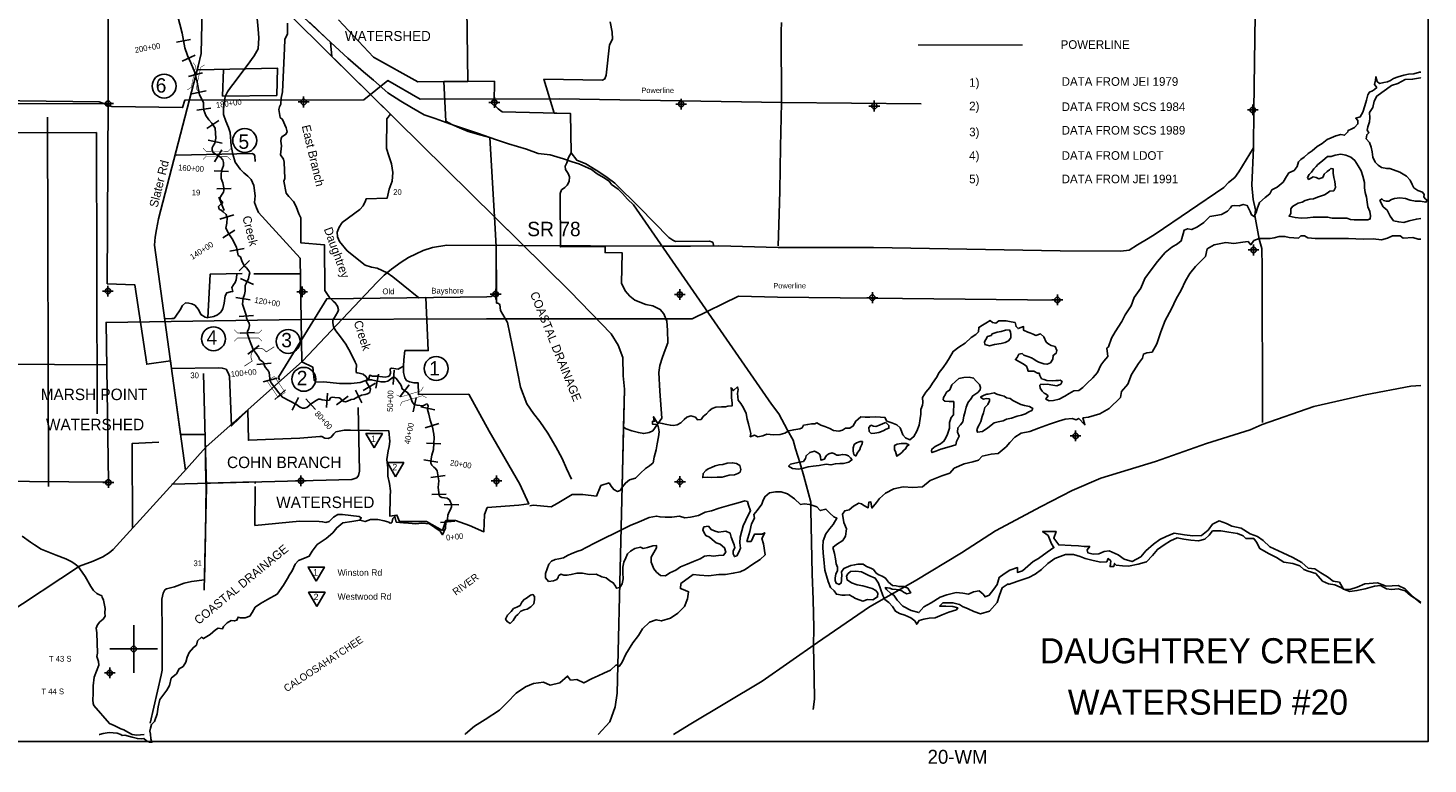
# Model space of a CAD drawing. Extents: x 192160 to 256160, y 851880 to 894503.
# Tile 2 of 3: x 217181 to 256160, y 851880 to 872369. Entities that reach past the tile are written whole.
import ezdxf
from ezdxf.enums import TextEntityAlignment as Align

# ---------------------------------------------------------------- set-up
doc = ezdxf.new("R2010")
doc.units = 0
doc.header["$LTSCALE"] = 1067
doc.header["$PDMODE"] = 34
doc.header["$PDSIZE"] = 150
doc.linetypes.add('DIVIDE', pattern=[0])
doc.linetypes.add('STREAM', pattern=[0])
doc.layers.get('0').update_dxf_attribs({"linetype": 'CONTINUOUS'})
for name, color, linetype in [('BORDER', 1, 'CONTINUOUS'), ('MAJROADS', 9, 'CONTINUOUS'), ('MINROADS', 8, 'CONTINUOUS'), ('POWERLINES', 11, 'DIVIDE'), ('RR', 13, 'CONTINUOUS'), ('SEC', 2, 'CONTINUOUS'), ('STATIONS', 7, 'CONTINUOUS'), ('STRUCTTEXT', 7, 'CONTINUOUS'), ('STRUCTURES', 10, 'CONTINUOUS'), ('TEXT', 7, 'CONTINUOUS'), ('TRUNKS', 5, 'STREAM'), ('WATER', 4, 'CONTINUOUS'), ('WSHEDS', 3, 'CONTINUOUS')]:
    doc.layers.add(name, color=color, linetype=linetype)

# ---------------------------------------------------------------- blocks, each defined once
blk = doc.blocks.new('TICK')
at = {"color": 0}
for points in [[(500, 0), (500, 1000)], [(0, 500), (1000, 500)]]:
    blk.add_lwpolyline(points, dxfattribs=at)
blk.add_point((500, 500), dxfattribs=at)
blk = doc.blocks.new('BRIDGE')
at = {"layer": 'STRUCTURES', "color": 0, "const_width": 20}
for points in [[(-234, -534), (-101, -402), (-101, 496), (-234, 629)], [(244, -534), (112, -402), (112, 496), (244, 629)]]:
    blk.add_lwpolyline(points, dxfattribs=at)
blk = doc.blocks.new('BOX')
at = {"layer": 'STRUCTURES', "color": 0, "const_width": 20}
blk.add_lwpolyline([(-377, -171), (433, -171), (433, 189), (-377, 189)], close=True, dxfattribs=at)
blk = doc.blocks.new('WEIR')
at = {"layer": 'STRUCTURES', "color": 0, "const_width": 30}
blk.add_lwpolyline([(13, 761), (13, 358, -1), (13, -332), (13, -734)], format="xyb", dxfattribs=at)

msp = doc.modelspace()

# ---------------------------------------------------------------- linework, layer by layer
at = {"layer": 'BORDER', "color": 0}
msp.add_lwpolyline([(192160, 852503), (192160, 894503), (256160, 894503), (256160, 852503)], close=True, dxfattribs=at)
at = {"layer": 'MAJROADS', "color": 0}
for points in [[(251483, 885978), (251426, 880574), (251374, 878070), (251389, 876729), (251387, 875388), (251314, 870093), (251306, 869037), (251257, 867990), (251296, 867596), (251361, 867311), (251343, 867152), (251463, 866489), (251529, 866229), (251536, 866086), (251543, 865860), (251551, 861386)], [(222366, 882048), (222290, 881973), (222308, 880937), (222299, 877614), (222251, 876389), (222148, 875028), (222065, 874548), (222001, 871660), (221915, 871302), (220812, 867058), (220755, 866761), (220724, 866548), (220703, 866320), (221565, 860056)], [(225019, 872532), (225491, 872077), (226083, 871525), (226521, 871152), (226801, 870917), (227198, 870565), (227566, 870329), (227858, 870152), (228211, 869949), (228517, 869846), (229028, 869663), (229694, 869437), (230225, 869255), (230560, 869140), (231061, 868991), (231381, 868878), (231722, 868842), (232094, 868724), (232334, 868644), (232516, 868584), (232680, 868509), (232873, 868427), (233031, 868309), (233205, 868205), (233358, 868109), (233423, 868013), (233617, 867884), (233733, 867758), (233875, 867601), (234039, 867444), (237881, 861895), (238086, 861630), (238330, 861177), (238481, 860897), (238547, 860652), (238677, 860246), (238783, 859893), (238975, 859166), (238973, 858957), (239010, 857164), (239038, 856460), (239058, 855672), (239054, 855169), (239072, 854272), (239076, 853686), (239041, 853394)], [(238158, 872524), (238148, 872281), (238159, 870287), (238133, 869063), (238115, 867832), (238094, 867187), (238071, 866307)], [(214389, 854599), (218617, 857388), (218993, 857530), (219264, 857646), (219439, 857755), (219548, 857850), (221598, 860093), (222134, 860696), (224821, 863092), (226904, 865297), (227098, 865485), (227306, 865654), (227575, 865853), (227778, 865979), (227986, 866085), (228179, 866174), (228440, 866256), (228844, 866324), (234837, 866292), (235626, 866297), (236411, 866303), (238070, 866257), (240718, 866254), (245921, 866165), (247605, 866152), (247840, 866184), (248076, 866333), (248371, 866507), (248564, 866631), (250476, 867932), (250603, 868065), (250780, 868207), (250890, 868365), (251306, 869037)], [(237622, 854183), (239166, 855265), (240609, 856258), (241881, 856976), (243170, 857761), (244114, 858373), (245386, 859049), (246253, 859494), (247053, 859839), (248574, 860303), (249995, 860802), (251206, 861185), (251542, 861333), (252980, 861831), (254408, 862154), (255684, 862394), (255960, 862414)], [(237622, 854183), (235585, 852966), (235154, 852703)]]:
    msp.add_lwpolyline(points, dxfattribs=at)
at = {"layer": 'MINROADS', "color": 0}
for points in [[(236266, 866302), (236258, 866386), (236221, 866415), (236155, 866433), (235208, 866426), (235131, 866462), (235025, 866540), (234202, 867374), (233517, 868051), (233272, 868232), (233001, 868408), (232709, 868585), (232460, 868693), (232300, 868893), (232284, 869991), (230380, 870037), (230269, 870120), (230200, 870189), (230159, 870299), (230165, 870886), (228039, 870872), (226801, 871557), (225827, 872594)], [(221918, 871200), (224131, 871249), (224109, 870490), (222599, 870475), (222620, 871213)], [(217727, 869891), (217754, 859603)], [(212860, 869441), (219088, 869456), (219111, 861627)], [(221310, 868829), (223418, 868879), (223479, 868849), (223494, 868802), (223510, 868649)], [(230217, 866282), (230217, 865017), (230166, 864954), (230078, 864890), (229952, 864881), (225498, 864831), (224151, 862646), (224179, 862563)], [(223146, 865531), (222255, 865516), (222186, 864303), (222114, 864323), (221996, 864393), (221928, 864531), (221825, 864652), (221742, 864691), (221660, 864707), (221564, 864714), (221480, 864643), (221417, 864524), (221296, 864346), (221250, 864284), (221185, 864280), (220985, 864274)], [(222205, 864314), (222353, 864335), (222458, 864387), (222548, 864460), (222604, 864555), (222642, 864709), (222667, 864912), (222716, 864998), (222822, 865022), (222881, 865032), (222860, 865148), (222901, 865222), (222949, 865280), (222974, 865356), (222987, 865426), (222996, 865506)], [(224757, 865523), (223472, 865522)], [(216452, 863006), (219381, 862990)], [(222067, 862753), (222125, 860581), (222150, 859598), (222086, 856722)], [(221185, 859673), (226200, 859800), (226334, 859844), (226386, 859909), (226415, 860035), (226374, 861803)], [(220092, 858462), (220082, 860806), (220824, 860841)]]:
    msp.add_lwpolyline(points, dxfattribs=at)
for points in [[(226819, 860684), (227048, 861079), (226591, 861079)], [(227416, 859876), (227644, 860271), (227188, 860271)], [(225207, 856967), (225435, 857363), (224979, 857363)], [(225223, 856264), (225451, 856659), (224995, 856659)]]:
    msp.add_lwpolyline(points, close=True, dxfattribs=at)
at = {"layer": 'POWERLINES', "color": 0, "const_width": 33.3}
msp.add_lwpolyline([(244874, 871898), (241960, 871897)], dxfattribs=at)
at = {"layer": 'POWERLINES', "color": 0}
for points in [[(242049, 870262), (238173, 870297), (231969, 870397), (228102, 870392), (227198, 870904), (226531, 870369), (221549, 870360), (221484, 870151), (219511, 870185), (219164, 870316), (215472, 870357)], [(245886, 864796), (238049, 864876), (236966, 864904), (235670, 864269), (229949, 864268), (224781, 864258), (219356, 864172), (219424, 859724), (216113, 859751), (213410, 859784)]]:
    msp.add_lwpolyline(points, dxfattribs=at)
at = {"layer": 'RR', "color": 0}
msp.add_lwpolyline([(211516, 885515), (232280, 865032), (233421, 863858), (233610, 863541), (233739, 863199), (233753, 862685), (233791, 862310), (233583, 853852), (233529, 853473), (233376, 853058), (233058, 852703)], dxfattribs=at)
at = {"layer": 'SEC', "color": 0}
for p in [(219410, 870264), (224855, 870309), (230165, 870297), (235367, 870251), (240744, 870197), (251281, 870088), (251302, 866189), (219406, 865045), (224817, 865024), (230203, 864961), (235329, 864949), (240690, 864861), (245841, 864799), (246348, 861013), (224780, 859764), (230225, 859759), (235334, 859739), (219419, 859718), (219457, 854415), (219457, 854415)]:
    msp.add_point(p, dxfattribs=at)
at = {"layer": 'STATIONS', "color": 0}
for p, q in [((221313, 871972), (221706, 872044)), ((221471, 871446), (221833, 871617)), ((221647, 871023), (222036, 871116)), ((221746, 870540), (222139, 870619)), ((221880, 870082), (222276, 870135)), ((222158, 869572), (222490, 869795)), ((222196, 869249), (222587, 869165)), ((222374, 868639), (222580, 868981)), ((222367, 868396), (222766, 868370)), ((222437, 867891), (222836, 867903)), ((222491, 867659), (222639, 867287)), ((222525, 867051), (222908, 867168)), ((222607, 866525), (222943, 866742)), ((222803, 866156), (223197, 866227)), ((223064, 865607), (223344, 865892)), ((223101, 865398), (223463, 865228)), ((222972, 864862), (223367, 864801)), ((223062, 864336), (223461, 864362)), ((223091, 863872), (223491, 863888)), ((223299, 863287), (223614, 863533)), ((223554, 863005), (223952, 863042)), ((223726, 862521), (224114, 862621)), ((226865, 862340), (226941, 862733)), ((227350, 862444), (227378, 862843)), ((224051, 862031), (224354, 862292)), ((226477, 861931), (226301, 862291)), ((226856, 862482), (226512, 862279)), ((227547, 862114), (227791, 862431)), ((224533, 861726), (224716, 862082)), ((225185, 861746), (224918, 862044)), ((225488, 861803), (225522, 862201)), ((225770, 861877), (226091, 862115)), ((227904, 861684), (227984, 862076)), ((228115, 861822), (228505, 861735)), ((228237, 861236), (228619, 861355)), ((228277, 860813), (228677, 860793)), ((228198, 860343), (228593, 860281)), ((228400, 859853), (228795, 859914)), ((228423, 859385), (228823, 859391)), ((228772, 859104), (229172, 859094)), ((228668, 858600), (229066, 858643))]:
    msp.add_line(p, q, dxfattribs=at)
at = {"layer": 'STRUCTTEXT', "color": 0}
for centre in [(220970, 870752), (223215, 869236), (222345, 863718), (224425, 863644), (228547, 862889), (224858, 862589)]:
    msp.add_circle(centre, 333, dxfattribs=at)
at = {"layer": 'TRUNKS', "color": 0}
for points in [[(228867, 858621), (228859, 858699), (228870, 858806), (228910, 858899), (228949, 858968), (228970, 859039), (228972, 859115), (228945, 859173), (228912, 859237), (228854, 859276), (228776, 859291), (228702, 859302), (228650, 859329), (228623, 859382), (228623, 859437), (228598, 859575), (228616, 859764), (228573, 860045), (228531, 860107), (228482, 860143), (228427, 860197), (228393, 860257), (228394, 860307), (228405, 860375), (228427, 860479), (228469, 860639), (228478, 860814), (228492, 860957), (228480, 861063), (228439, 861260), (228379, 861454), (228337, 861619), (228304, 861751), (228324, 861839), (228314, 861872), (228295, 861901), (228264, 861902), (228235, 861877), (228175, 861850), (228016, 861865), (227930, 861883), (227873, 861961), (227863, 862015), (227820, 862119), (227751, 862224), (227673, 862269), (227603, 862323), (227581, 862387), (227558, 862436), (227442, 862605), (227395, 862641), (227347, 862645), (227307, 862617), (227203, 862541), (227117, 862515), (227010, 862516), (226866, 862544), (226749, 862575), (226664, 862573), (226625, 862563), (226598, 862529), (226618, 862491), (226633, 862467), (226689, 862372), (226717, 862325), (226711, 862275), (226694, 862223), (226636, 862181), (226564, 862165), (226465, 862148), (226364, 862099), (226253, 862032), (226176, 862023), (226079, 861982), (226017, 861966), (225974, 861967), (225935, 861990), (225912, 862021), (225882, 862052), (225841, 862069), (225726, 862083), (225669, 862091), (225619, 862085), (225594, 862062), (225587, 862038), (225573, 862012), (225518, 862001), (225368, 862014), (225312, 862035), (225266, 862036), (225184, 861988), (225068, 861910), (224945, 861800), (224884, 861788), (224823, 861783), (224780, 861802), (224739, 861827), (224655, 861888), (224263, 862091), (224162, 862209), (223955, 862492), (223926, 862547), (223910, 862609), (223895, 862777), (223881, 862819), (223851, 862852), (223783, 862926), (223756, 862988), (223751, 863043), (223724, 863074), (223694, 863092), (223625, 863142), (223605, 863195), (223557, 863282), (223447, 863422), (223339, 863709), (223292, 863850), (223291, 863882), (223292, 863922), (223329, 864006), (223344, 864084), (223342, 864154), (223289, 864225), (223265, 864298), (223260, 864370), (223181, 864599), (223157, 864681), (223159, 864766), (223173, 864850), (223206, 864950), (223223, 865043), (223223, 865126), (223232, 865198), (223265, 865276), (223320, 865394), (223340, 865486), (223353, 865551), (223330, 865604), (223265, 865691), (223203, 865751), (223132, 865888), (223096, 865994), (223036, 866039), (223012, 866125), (222985, 866272), (222862, 866498), (222772, 866638), (222691, 866797), (222717, 866934), (222725, 867082), (222695, 867181), (222616, 867255), (222558, 867296), (222513, 867317), (222494, 867355), (222487, 867399), (222516, 867428), (222554, 867469), (222585, 867481), (222601, 867507), (222599, 867527), (222569, 867558), (222533, 867589), (222528, 867633), (222537, 867670), (222569, 867713), (222621, 867794), (222638, 867844), (222636, 867921), (222609, 868057), (222557, 868176), (222560, 868285), (222568, 868396), (222624, 868537), (222626, 868628), (222606, 868696), (222538, 868770), (222497, 868798), (222418, 868846), (222362, 868882), (222326, 868916), (222312, 868971), (222307, 869032), (222335, 869088), (222383, 869165), (222412, 869304), (222401, 869442), (222394, 869580), (222301, 869717), (222216, 869816), (222130, 869932), (222081, 870081), (222067, 870191), (222067, 870285), (222043, 870351), (221957, 870506), (221926, 870659), (221892, 870857), (221827, 871127), (221713, 871403), (221619, 871600), (221544, 871818), (221470, 872224), (220797, 874844)], [(226631, 862564), (226619, 862627), (226588, 862668), (226517, 862728), (226401, 862759), (226349, 862767), (226322, 862782), (226317, 862837), (226321, 862887), (226331, 862933), (226324, 862992), (226286, 863066), (226158, 863339), (226030, 863571), (225881, 863770), (225752, 863941), (225690, 864045), (225668, 864167), (225672, 864236), (225747, 864360), (225806, 864463), (225830, 864520), (225798, 864625), (225735, 864718), (225682, 864767), (225574, 864862), (225445, 865065), (225434, 866336), (224774, 866390), (224782, 867080), (224722, 867191), (224651, 867395), (224575, 867540), (224444, 867680), (224373, 867771), (224308, 868102), (224329, 868183), (224316, 868637), (224291, 868720), (224208, 868841), (224240, 869084), (224221, 869215), (224233, 869302), (224261, 869346), (224295, 869371), (224360, 869413), (224401, 869479), (224373, 869588), (224267, 869824), (224205, 869876), (224184, 869985), (224165, 870096), (224182, 870172), (224220, 870249), (224233, 870413), (224266, 870591), (224324, 871797), (224333, 872046), (224408, 872210), (224408, 872507)]]:
    msp.add_lwpolyline(points, dxfattribs=at)
at = {"layer": 'WATER', "color": 0}
for points in [[(233364, 859703), (233414, 859611), (233488, 859518), (233597, 859467), (233664, 859492), (233732, 859600), (233816, 859700), (233926, 859791), (234093, 859841), (234237, 859974), (234372, 860107), (234481, 860181), (234590, 860264), (234616, 860423), (234668, 860624), (234694, 860791), (234737, 860992), (234755, 861126), (234739, 861235), (234714, 861310), (234664, 861327), (234572, 861336), (234573, 861420), (234631, 861420), (234607, 861470), (234599, 861546), (234698, 861386), (234840, 861360), (234966, 861334), (235066, 861308), (235150, 861307), (235251, 861324), (235360, 861373), (235452, 861473), (235528, 861539), (235637, 861572), (235763, 861538), (235821, 861462), (235921, 861470), (235981, 861553), (236073, 861628), (236149, 861711), (236233, 861778), (236334, 861810), (236493, 861826), (236602, 861825), (236669, 861842), (236786, 861849), (236787, 861933), (236771, 862076), (236764, 862176), (236764, 862260), (236756, 862352), (236823, 862276), (236932, 862376), (236957, 862309), (236931, 862192), (236955, 862007), (237030, 861915), (237104, 861797), (237179, 861637), (237203, 861478), (237244, 861352), (237276, 861193), (237309, 861084), (237292, 860992), (237409, 861033), (237501, 860990), (237644, 861015), (237753, 861064), (237937, 861046), (238121, 861053), (238255, 861086), (238365, 861152), (238499, 861185), (238675, 861209), (238734, 861234), (238776, 861309), (238893, 861333), (238994, 861349), (239086, 861348), (239145, 861373), (239253, 861314), (239362, 861271), (239504, 861220), (239612, 861161), (239755, 861143), (239855, 861176), (239939, 861226), (240065, 861233), (240158, 861291), (240226, 861425), (240293, 861483), (240369, 861541), (240494, 861532), (240620, 861539), (240771, 861547), (240913, 861537), (241038, 861528), (241096, 861427), (241230, 861376), (241372, 861317), (241464, 861241), (241497, 861148), (241538, 861039), (241613, 860963), (241729, 860904), (241847, 860995), (241932, 861145), (241992, 861313), (242018, 861497), (242036, 861622), (242036, 861748), (242087, 861865), (242096, 861940), (242089, 862082), (242182, 862232), (242292, 862357), (242368, 862482), (242478, 862641), (242554, 862774), (242664, 862916), (242765, 863066), (242833, 863183), (242935, 863366), (243095, 863483), (243271, 863599), (243440, 863757), (243574, 863839), (243642, 863914), (243651, 864032), (243760, 864098), (243853, 864156), (243971, 864222), (244037, 864171), (244129, 864154), (244213, 864220), (244414, 864219), (244556, 864185), (244665, 864167), (244690, 864058), (244748, 863999), (244823, 864032), (244899, 864057), (244898, 863956), (245015, 863905), (245074, 863880), (245166, 863846), (245241, 863812), (245375, 863853), (245467, 863768), (245533, 863626), (245599, 863566), (245666, 863533), (245775, 863498), (245824, 863389), (245807, 863314), (245723, 863256), (245714, 863147), (245646, 863047), (245554, 863006), (245462, 863023), (245328, 863066), (245253, 863100), (245186, 863150), (245119, 863184), (245019, 863227), (244910, 863261), (244861, 863303), (244768, 863287), (244726, 863195), (244675, 863137), (244767, 863086), (244884, 863018), (244984, 862951), (245008, 862884), (245025, 862817), (245184, 862816), (245292, 862756), (245334, 862764), (245351, 862697), (245400, 862605), (245475, 862579), (245551, 862553), (245693, 862544), (245802, 862560), (245869, 862560), (245919, 862568), (245978, 862526), (245935, 862450), (245826, 862409), (245659, 862436), (245567, 862453), (245449, 862445), (245382, 862454), (245357, 862429), (245365, 862345), (245415, 862261), (245473, 862202), (245531, 862177), (245581, 862126), (245548, 862085), (245522, 862034), (245614, 861992), (245731, 862000), (245891, 862040), (246050, 862123), (246168, 862198), (246302, 862272), (246436, 862280), (246554, 862363), (246664, 862471), (246832, 862629), (246959, 862779), (247052, 862979), (247137, 863096), (247247, 863221), (247215, 863455), (247265, 863497), (247351, 863731), (247452, 863914), (247638, 864198), (247732, 864381), (247892, 864632), (247978, 864866), (248164, 865124), (248274, 865399), (248452, 865641), (248629, 865866), (248840, 866116), (249025, 866265), (249185, 866357), (249286, 866440), (249346, 866640), (249372, 866741), (249464, 866782), (249581, 866756), (249741, 866830), (249918, 866955), (249977, 867013), (250086, 867121), (250254, 867153), (250413, 867177), (250573, 867269), (250657, 867360), (250699, 867418), (250767, 867426), (250900, 867417), (251018, 867458), (251127, 867424), (251209, 867256), (251242, 867164), (251317, 867121), (251377, 867230), (251402, 867338), (251471, 867514), (251622, 867647), (251757, 867755), (251816, 867863), (251959, 867938), (252127, 868079), (252221, 868237), (252288, 868337), (252431, 868404), (252516, 868512), (252550, 868646), (252617, 868704), (252710, 868770), (252819, 868878), (252937, 868953), (253072, 869069), (253215, 869152), (253350, 869268), (253467, 869309), (253593, 869367), (253736, 869400), (253836, 869382), (253929, 869474), (253937, 869516), (254021, 869557), (254114, 869598), (254207, 869698), (254207, 869790), (254149, 869858), (254275, 869899), (254343, 870024), (254403, 870199), (254445, 870358), (254488, 870509), (254531, 870584), (254615, 870617), (254674, 870658), (254733, 870716), (254674, 870800), (254700, 870918), (254709, 871010), (254742, 870875), (254809, 870825), (254926, 870849), (255035, 870873), (255119, 870906), (255203, 870964), (255329, 871006), (255488, 871055), (255614, 871079), (255765, 871095), (255924, 871136), (255960, 871139)], [(255960, 870989), (255949, 870985), (255731, 870944), (255521, 870937), (255319, 870821), (255143, 870764), (255009, 870664), (254874, 870573), (254739, 870473), (254663, 870332), (254620, 870156), (254535, 870014), (254543, 869872), (254534, 869755), (254482, 869613), (254465, 869521), (254515, 869453), (254456, 869395), (254438, 869286), (254530, 869185), (254579, 869051), (254603, 868917), (254628, 868774), (254685, 868631), (254768, 868547), (254869, 868488), (255011, 868453), (255094, 868461), (255379, 868359), (255562, 868240), (255662, 868131), (255720, 868013), (255761, 867921), (255878, 867845), (256011, 867802), (256053, 867735), (256044, 867668), (256085, 867617), (256135, 867575), (256102, 867517), (255951, 867551), (255809, 867544), (255666, 867578), (255533, 867621), (255374, 867639), (255223, 867623), (255147, 867590), (255072, 867549), (254996, 867549), (254921, 867566), (254879, 867609), (254821, 867567), (254912, 867391), (255020, 867298), (255111, 867130), (255202, 867003), (255344, 866969), (255486, 866951), (255638, 867001), (255839, 867049), (255960, 867070)], [(255960, 856356), (255744, 856532), (255528, 856759), (255327, 856852), (254992, 856829), (254750, 856922), (254398, 856891), (254188, 856800), (253987, 856742), (253803, 856744), (253695, 856945), (253519, 856971), (253361, 857089), (253177, 857199), (253011, 857317), (252826, 857327), (252643, 857487), (252401, 857631), (252117, 857758), (251758, 857927), (251575, 858104), (251416, 858214), (251207, 858290), (250957, 858442), (250698, 858502), (250547, 858579), (250347, 858647), (250162, 858556), (250036, 858389), (249850, 858239), (249616, 858232), (249382, 858259), (249089, 858302), (248871, 858211), (248694, 858128), (248518, 858004), (248307, 857812), (248164, 857646), (247921, 857513), (247703, 857581), (247536, 857699), (247286, 857818), (247143, 857794), (246992, 857728), (246842, 857720), (246691, 857754), (246666, 857838), (246742, 857930), (246583, 857939), (246433, 857957), (246223, 857958), (245880, 857977), (245739, 858170), (245807, 858354), (245430, 858356), (245588, 858238), (245679, 858011), (245746, 857902), (245561, 857777), (245317, 857603), (245166, 857520), (245023, 857387), (244871, 857254), (244729, 857213), (244729, 857347), (244520, 857272), (244360, 857173), (244217, 857073), (244166, 856881), (244073, 856747), (243946, 856580), (243829, 856531), (243779, 856607), (243662, 856699), (243503, 856675), (243369, 856609), (243210, 856635), (243026, 856653), (242766, 856587), (242581, 856521), (242329, 856363), (242119, 856256), (241984, 856097), (241767, 856149), (241541, 856276), (241383, 856436), (241292, 856578), (241200, 856629), (241084, 856739), (241050, 856789), (241172, 856778), (241239, 856744), (241348, 856735), (241423, 856726), (241515, 856700), (241557, 856666), (241648, 856615), (241758, 856640), (241724, 856699), (241675, 856774), (241566, 856817), (241432, 856818), (241348, 856835), (241248, 856853), (241140, 856937), (241057, 857055), (240965, 857106), (240873, 857148), (240798, 857191), (240723, 857292), (240648, 857334), (240531, 857377), (240431, 857444), (240364, 857445), (240289, 857445), (240197, 857421), (240088, 857405), (239894, 857323), (239827, 857231), (239843, 857139), (239834, 857038), (239834, 856988), (239825, 856921), (239766, 856879), (239682, 856914), (239658, 856989), (239658, 857064), (239676, 857165), (239718, 857265), (239719, 857357), (239686, 857450), (239665, 857592), (239640, 857735), (239591, 857911), (239692, 857994), (239869, 858102), (239945, 858219), (239971, 858428), (239896, 858604), (239856, 858839), (239923, 858931), (240041, 858955), (240167, 859055), (240310, 859138), (240385, 859121), (240452, 859078), (240577, 859011), (240595, 859170), (240645, 859178), (240677, 859002), (240804, 859160), (240888, 859269), (241057, 859418), (241292, 859543), (241552, 859591), (241819, 859573), (242087, 859597), (242298, 859772), (242625, 859904), (242843, 859978), (242970, 860111), (243247, 860235), (243490, 860292), (243649, 860342), (243750, 860450), (244002, 860507), (244194, 860523), (244413, 860706), (244514, 860831), (244657, 860981), (244834, 861089), (245077, 861138), (245320, 861229), (245622, 861336), (245874, 861426), (246059, 861476), (246251, 861500), (246368, 861457), (246435, 861499), (246610, 861322), (246553, 861515), (246704, 861539), (247022, 861629), (247283, 861779), (247603, 862087), (247629, 862254), (247806, 862454), (247908, 862721), (248102, 863030), (248212, 863180), (248237, 863289), (248330, 863322), (248480, 863346), (248607, 863580), (248726, 863914), (248845, 864223), (249023, 864549), (249150, 864825), (249286, 865075), (249404, 865326), (249531, 865534), (249683, 865726), (249961, 866009), (250012, 866218), (250205, 866334), (250532, 866400), (250758, 866373), (251001, 866405), (251152, 866421), (251227, 866337), (251311, 866454), (251462, 866512), (251596, 866511), (251764, 866510), (251873, 866526), (252015, 866567), (252174, 866566), (252291, 866540), (252551, 866522), (252618, 866581), (252719, 866580), (252810, 866529), (253020, 866511), (253237, 866510), (253430, 866509), (253648, 866508), (253949, 866506), (254351, 866487), (254636, 866502), (254862, 866476), (255029, 866517), (255172, 866583), (255381, 866582), (255473, 866514), (255733, 866538), (255883, 866487), (255960, 866487)], [(231149, 859065), (231242, 859085), (231745, 859043), (231913, 859127), (232333, 859379), (232627, 859379), (233005, 859337), (233131, 859631), (233364, 859703)], [(229355, 852703), (229364, 852717), (229616, 852934), (229910, 853116), (230305, 853374), (230524, 853590), (230777, 853848), (231029, 854031), (231255, 854122), (231532, 854154), (231716, 854078), (231992, 854135), (232203, 854326), (232286, 854209), (232462, 854233), (232654, 854139), (232889, 854264), (233057, 854338), (233216, 854404), (233401, 854495), (233553, 854637), (233636, 854595), (233720, 854711), (233830, 854937), (234025, 855254), (234177, 855454), (234287, 855646), (234489, 855829), (234673, 855895), (234815, 855861), (235067, 855943), (235277, 856076), (235462, 856267), (235547, 856476), (235573, 856677), (235465, 856720), (235348, 856762), (235357, 856904), (235702, 857154), (235877, 857136), (236129, 857118), (236413, 857158), (236598, 857157), (236816, 857189), (237008, 857230), (237151, 857296), (237361, 857438), (237563, 857570), (237706, 857704), (237657, 858005), (237608, 858156), (237693, 858315), (237617, 858274), (237408, 858275), (237315, 858074), (237197, 858075), (237274, 858351), (237326, 858568), (237410, 858727), (237386, 858827), (237478, 858936), (237613, 859111), (237639, 859195), (237698, 859320), (237824, 859428), (237992, 859452), (238151, 859460), (238327, 859400), (238518, 859257), (238685, 859105), (238794, 859121), (238953, 859103), (239145, 859035), (239237, 858934), (239396, 858975), (239504, 858858), (239621, 858756), (239705, 858723), (239603, 858547), (239502, 858431), (239392, 858289), (239324, 858088), (239307, 857921), (239322, 857745), (239338, 857577), (239362, 857276), (239411, 857116), (239456, 856964), (239522, 856797), (239622, 856696), (239689, 856604), (239847, 856577), (239931, 856577), (240040, 856593), (240149, 856533), (240224, 856491), (240349, 856440), (240424, 856414), (240559, 856455), (240701, 856454), (240835, 856529), (240845, 856638), (240786, 856713), (240686, 856764), (240553, 856799), (240427, 856841), (240268, 856868), (240110, 856927), (239984, 857004), (239968, 857104), (240011, 857171), (240078, 857237), (240229, 857245), (240388, 857227), (240588, 857125), (240772, 857057), (240863, 856914), (240912, 856754), (240978, 856570), (241036, 856460), (241144, 856376), (241252, 856266), (241335, 856132), (241444, 856072), (241598, 856022), (241757, 855948), (241874, 855863), (241924, 855771), (241991, 855871), (242126, 855912), (242276, 855937), (242436, 855944), (242629, 856035), (242822, 856109), (243031, 856167), (243065, 856225), (242931, 856260), (242739, 856277), (242563, 856278), (242656, 856362), (242748, 856369), (242932, 856368), (243116, 856317), (243199, 856266), (243358, 856199), (243517, 856122), (243701, 856063), (243952, 856137), (244163, 856378), (244231, 856579), (244308, 856788), (244474, 856891), (244476, 856879), (244744, 856970), (245046, 857068), (245222, 857160), (245399, 857293), (245576, 857459), (245769, 857600), (246063, 857716), (246289, 857715), (246473, 857655), (246615, 857604), (246841, 857544), (247050, 857501), (247217, 857509), (247251, 857600), (247326, 857533), (247309, 857374), (247409, 857374), (247435, 857465), (247476, 857415), (247652, 857397), (247819, 857388), (248088, 857445), (248322, 857511), (248491, 857686), (248626, 857852), (248811, 857977), (248987, 858093), (249172, 858176), (249364, 858141), (249557, 858115), (249774, 858089), (249942, 858138), (250068, 858246), (250161, 858371), (250395, 858370), (250613, 858335), (250856, 858292), (251014, 858233), (251089, 858157), (251307, 858156), (251382, 858055), (251481, 857878), (251715, 857743), (251940, 857625), (252149, 857498), (252400, 857463), (252592, 857395), (252701, 857294), (252826, 857251), (253035, 857183), (253226, 856973), (253385, 856897), (253569, 856870), (253711, 856803), (253836, 856735), (253987, 856684), (254179, 856708), (254414, 856757), (254666, 856831), (254833, 856847), (255000, 856754), (255143, 856736), (255327, 856752), (255528, 856700), (255669, 856566), (255903, 856422), (255960, 856374)], [(224466, 857143), (224538, 857257), (224623, 857441), (224716, 857549), (224875, 857607), (225010, 857665), (225094, 857806), (225230, 857990), (225482, 858156), (225667, 858314), (225777, 858455), (225945, 858596), (226197, 858628), (226423, 858669), (226565, 858626), (226716, 858683), (226917, 858682), (227101, 858647), (227227, 858613), (227268, 858588), (227310, 858596), (227336, 858713), (227395, 858771), (227436, 858612), (227637, 858594), (227771, 858584), (227980, 858566), (228148, 858582), (228357, 858564)], [(228818, 858611), (228808, 858444), (228723, 858260), (228657, 858361), (228357, 858564)], [(219164, 852703), (219169, 852705), (219274, 852728), (219442, 852761), (219660, 852742), (219768, 852700), (219801, 852675), (219877, 852682), (220086, 852631), (220228, 852588), (220353, 852579), (220404, 852587), (220479, 852528), (220562, 852485), (220629, 852485), (220605, 852577), (220589, 852711), (220573, 852795), (220590, 852879), (220616, 852979), (220700, 853062), (220777, 853279), (220803, 853472), (220855, 853672), (221049, 853939), (221117, 854064), (221169, 854265), (221312, 854390), (221388, 854532), (221497, 854598), (221574, 854715), (221616, 854857), (221667, 854982), (221786, 855123), (221870, 855190), (221896, 855307), (222014, 855407), (222064, 855373), (222249, 855489), (222400, 855613), (222476, 855663), (222601, 855646), (222627, 855712), (222728, 855812), (222837, 855879), (222929, 855861), (222997, 855886), (223031, 855969), (223097, 855944), (223223, 855951), (223357, 855992), (223425, 856101), (223510, 856243), (223653, 856351), (223846, 856458), (224115, 856607), (224293, 856857), (224403, 857041), (224466, 857143)]]:
    msp.add_lwpolyline(points, dxfattribs=at)
for points in [[(253366, 868796), (253290, 868722), (253172, 868630), (253096, 868572), (253046, 868514), (252978, 868447), (252919, 868356), (252851, 868289), (252801, 868206), (252834, 868155), (252918, 868196), (252960, 868230), (253043, 868204), (253119, 868170), (253228, 868211), (253270, 868303), (253355, 868378), (253413, 868419), (253456, 868461), (253523, 868444), (253522, 868326), (253538, 868209), (253562, 868100), (253578, 868008), (253586, 867932), (253535, 867840), (253426, 867824), (253350, 867775), (253275, 867725), (253199, 867692), (253082, 867659), (252972, 867610), (252872, 867602), (252738, 867570), (252653, 867520), (252544, 867496), (252477, 867454), (252385, 867404), (252342, 867338), (252342, 867246), (252341, 867204), (252291, 867129), (252466, 867094), (252634, 867076), (252801, 867083), (252961, 867107), (253162, 867106), (253363, 867105), (253496, 867079), (253656, 867077), (253823, 867076), (253898, 867076), (253999, 867033), (254107, 867032), (254241, 867032), (254384, 867031), (254484, 867030), (254552, 867055), (254560, 867138), (254536, 867264), (254487, 867390), (254463, 867524), (254447, 867658), (254414, 867793), (254390, 867918), (254391, 868069), (254350, 868245), (254301, 868396), (254218, 868531), (254119, 868682), (254011, 868775), (253869, 868826), (253735, 868853), (253575, 868829), (253466, 868796)], [(244027, 863852), (243993, 863810), (243892, 863778), (243850, 863694), (243816, 863636), (243824, 863560), (243949, 863518), (244092, 863559), (244276, 863582), (244385, 863615), (244478, 863656), (244545, 863740), (244546, 863832), (244538, 863899), (244505, 863966), (244396, 863958), (244278, 863917), (244169, 863901)], [(242439, 860722), (242388, 860681), (242346, 860647), (242338, 860597), (242346, 860547), (242455, 860588), (242597, 860646), (242824, 860711), (243017, 860768), (243034, 860861), (243111, 861002), (243061, 861120), (243071, 861237), (243147, 861320), (243206, 861404), (243232, 861563), (243275, 861696), (243301, 861813), (243360, 861955), (243419, 862030), (243487, 862130), (243571, 862180), (243622, 862222), (243689, 862297), (243698, 862364), (243674, 862447), (243582, 862540), (243507, 862624), (243382, 862650), (243239, 862643), (243097, 862611), (243004, 862527), (242903, 862436), (242843, 862294), (242751, 862228), (242717, 862161), (242674, 862086), (242657, 862019), (242707, 861977), (242824, 861968), (242958, 861967), (242957, 861833), (242948, 861741), (242947, 861598), (242888, 861523), (242837, 861390), (242836, 861230), (242785, 861063), (242734, 860963), (242683, 860863), (242590, 860797), (242498, 860747)], [(243915, 862178), (243881, 862178), (243805, 862145), (243713, 862104), (243713, 862079), (243780, 862036), (243863, 862052), (243947, 862044), (243947, 861985), (243904, 861885), (243820, 861802), (243785, 861659), (243743, 861551), (243708, 861417), (243666, 861325), (243632, 861275), (243598, 861183), (243614, 861116), (243757, 861132), (243908, 861240), (244077, 861381), (244194, 861405), (244328, 861430), (244429, 861479), (244563, 861503), (244723, 861561), (244840, 861594), (244949, 861626), (245050, 861684), (245134, 861725), (245160, 861776), (245068, 861835), (244926, 861861), (244826, 861887), (244734, 861938), (244600, 861997), (244525, 862056), (244425, 862074), (244358, 862124), (244249, 862150), (244157, 862176), (244082, 862210)], [(241061, 861385), (240994, 861360), (240893, 861311), (240784, 861278), (240726, 861287), (240651, 861312), (240591, 861246), (240599, 861137), (240657, 861078), (240758, 861094), (240867, 861110), (240993, 861151), (241077, 861201), (241153, 861225), (241145, 861301), (241111, 861343)], [(240226, 860453), (240268, 860536), (240344, 860636), (240362, 860703), (240404, 860795), (240413, 860853), (240346, 860862), (240245, 860821), (240186, 860771), (240160, 860679), (240151, 860587), (240176, 860495)], [(241719, 860769), (241627, 860803), (241493, 860804), (241384, 860780), (241308, 860747), (241308, 860629), (241332, 860579), (241349, 860512), (241373, 860445), (241466, 860511), (241508, 860553), (241567, 860619), (241626, 860661), (241652, 860728)], [(236369, 859868), (236511, 859867), (236704, 859916), (236855, 859931), (236948, 859964), (237007, 860006), (237024, 860081), (237000, 860190), (236908, 860241), (236799, 860267), (236648, 860251), (236531, 860218), (236422, 860211), (236313, 860178), (236212, 860137), (236119, 860096), (236052, 860054), (235976, 859963), (235967, 859854), (236101, 859861), (236202, 859852)], [(240125, 860344), (240083, 860403), (240025, 860454), (239950, 860488), (239866, 860497), (239757, 860473), (239698, 860481), (239632, 860515), (239573, 860541), (239481, 860516), (239422, 860475), (239388, 860433), (239354, 860367), (239254, 860342), (239246, 860426), (239229, 860493), (239171, 860544), (239079, 860586), (238953, 860554), (238844, 860462), (238827, 860387), (238768, 860304), (238658, 860279), (238533, 860255), (238415, 860222), (238356, 860172), (238465, 860105), (238632, 860087), (238775, 860111), (238900, 860152), (239043, 860168), (239211, 860192), (239404, 860224), (239537, 860206), (239663, 860239), (239781, 860246), (239889, 860246), (240032, 860278), (240091, 860328)], [(232485, 857809), (232326, 857743), (232200, 857685), (232091, 857619), (231965, 857595), (231856, 857570), (231755, 857529), (231679, 857446), (231636, 857312), (231593, 857187), (231593, 857061), (231676, 856960), (231810, 856976), (231902, 857017), (231944, 857076), (231953, 857117), (232012, 857167), (232096, 857133), (232188, 857133), (232305, 857157), (232464, 857189), (232615, 857188), (232808, 857153), (233000, 857161), (233159, 857092), (233276, 857066), (233384, 856982), (233476, 856923), (233534, 856830), (233567, 856771), (233659, 856796), (233727, 856896), (233753, 857030), (233746, 857197), (233747, 857356), (233773, 857499), (233824, 857616), (233875, 857732), (233960, 857807), (234077, 857882), (234237, 857914), (234312, 857880), (234429, 857904), (234580, 857954), (234681, 857961), (234680, 857894), (234604, 857769), (234536, 857636), (234535, 857502), (234609, 857309), (234684, 857216), (234792, 857131), (234926, 857114), (235053, 857197), (235221, 857279), (235347, 857371), (235532, 857445), (235708, 857519), (235893, 857593), (236019, 857667), (236145, 857683), (236262, 857666), (236404, 857682), (236547, 857689), (236606, 857781), (236573, 857898), (236457, 857999), (236340, 858034), (236232, 858127), (236157, 858194), (236056, 858237), (236007, 858312), (235974, 858396), (235999, 858480), (236125, 858496), (236200, 858412), (236309, 858361), (236409, 858335), (236543, 858351), (236610, 858359), (236727, 858307), (236760, 858190), (236801, 858072), (236842, 857980), (236858, 857896), (236816, 857813), (236815, 857729), (236848, 857653), (236915, 857670), (236975, 857778), (237017, 857887), (237001, 858038), (237011, 858197), (237054, 858372), (237097, 858514), (237165, 858665), (237224, 858790), (237301, 858923), (237243, 859083), (237210, 859184), (237135, 859209), (236950, 859152), (236749, 859095), (236556, 859037), (236422, 859005), (236212, 858931), (236036, 858890), (235851, 858799), (235624, 858751), (235465, 858735), (235323, 858778), (235105, 858754), (234921, 858755), (234779, 858756), (234678, 858782), (234477, 858742), (234200, 858618), (233948, 858519), (233738, 858420), (233485, 858288), (233267, 858189), (232973, 858032), (232721, 857908), (232578, 857833)], [(231185, 856252), (231261, 856343), (231287, 856460), (231287, 856544), (231238, 856595), (231170, 856578), (231061, 856495), (230994, 856462), (230935, 856387), (230884, 856296), (230791, 856246), (230699, 856213), (230631, 856122), (230530, 856022), (230479, 855913), (230520, 855846), (230604, 855795), (230688, 855870), (230764, 855995), (230823, 856045), (230899, 856136), (231000, 856169), (231076, 856194)]]:
    msp.add_lwpolyline(points, close=True, dxfattribs=at)
at = {"layer": 'WSHEDS', "color": 0}
for points in [[(230167, 867116), (230037, 869318), (229761, 869394), (229435, 869484), (229191, 869590), (228982, 869683), (228815, 869771), (228756, 870877), (229429, 870881), (229358, 875658), (230161, 875658), (230153, 877548), (231463, 877557), (231462, 878931), (231431, 879135), (231339, 879266), (231325, 880924), (230074, 880951)], [(219410, 878064), (219410, 870363), (219387, 865249), (220153, 865220), (220487, 863009), (221146, 863103), (221175, 862886), (222487, 862904), (222588, 862900), (222695, 862867), (222754, 862770), (222787, 862680), (222847, 861291), (223300, 861728), (223320, 860892), (224753, 860946), (225307, 860996), (225361, 860998), (225447, 860951), (225543, 860938), (225619, 860976), (225694, 861075), (225753, 861128), (225984, 861173), (226164, 861169), (227228, 861153), (227251, 860859), (227234, 860717), (227213, 860598), (227173, 860359), (227199, 860122), (227199, 859897), (227242, 859685), (227275, 859487), (227265, 859326), (227254, 858779), (227451, 858807), (227528, 858634), (228277, 858634), (228720, 858384), (228816, 858654), (229085, 858654), (229469, 858519), (229873, 858346), (229892, 858827), (229969, 859019), (230843, 859084), (231125, 859118), (230878, 859672), (230021, 861147), (229453, 862178), (228053, 862164), (228043, 862492), (227932, 862490), (227804, 862518), (227720, 862557), (227670, 862633), (227633, 862782), (227639, 862959), (227533, 862903), (227490, 862871), (227300, 862896), (227265, 862880), (227274, 862756), (227247, 862686), (227209, 862663), (227122, 862653), (226902, 862672), (226771, 862674), (226694, 862704), (226659, 862580), (226427, 862498), (226181, 862473), (225857, 862470), (225422, 862518), (225197, 862506), (225146, 862559), (225141, 862669), (225113, 862925), (224806, 863078), (224763, 865959), (223595, 867236), (223541, 867366), (223490, 867513), (223505, 867700), (223469, 867980), (223390, 868148), (223298, 868248), (223192, 868341), (223084, 868435), (222947, 868630), (222881, 868859), (222839, 869089), (222813, 869463), (222767, 869600), (222688, 869777), (222624, 869961), (222627, 870106), (222640, 870280), (222674, 870460), (222735, 870592), (222819, 870712), (222884, 870793), (223279, 871324), (223477, 871590), (223591, 871792), (223608, 872094), (223590, 872336), (223551, 872738)], [(227639, 862959), (227645, 863128), (227676, 863388), (228325, 863389), (228257, 864862), (228060, 864860), (227630, 865206), (227339, 865446), (227179, 865557), (226903, 865685), (226749, 865713), (226564, 865766), (226071, 866163), (225853, 866425), (225795, 866558), (225792, 866684), (225849, 866824), (225931, 866953), (226419, 867317), (226515, 867420), (226576, 867560), (226601, 867615), (227185, 867632), (227239, 867882), (227319, 868105), (227335, 868344), (227300, 868591), (227232, 868813), (227161, 869011), (227170, 869839), (227273, 869972), (225643, 871579), (225599, 871976), (224862, 872665)], [(233387, 872537), (233443, 872249), (233453, 872057), (233372, 871899), (233281, 871057), (233241, 870950), (233175, 870921), (231543, 870941), (231829, 869998), (232284, 869991), (232300, 868893), (232227, 868761), (232182, 868612), (232140, 868524), (232150, 868434), (232221, 868321), (232254, 868226), (232249, 868097), (232196, 867997), (232126, 867933), (232038, 867862), (232001, 867765), (232007, 866275), (233249, 866282), (233249, 866115), (233725, 866108), (233706, 865264), (233805, 865054), (233942, 864903), (234081, 864790), (234379, 864667), (234577, 864633), (234786, 864533), (234887, 864416), (234970, 864210), (234988, 863961), (234995, 863602), (234919, 863407), (234847, 863209), (234774, 862969), (234745, 862777), (234774, 862263), (234825, 861505), (234688, 861311)], [(234688, 861311), (234577, 861153), (234473, 861111), (234324, 861079), (234175, 861105), (233990, 861156), (233832, 861206), (233765, 861252), (233791, 862310), (233753, 862685), (233739, 863199), (233610, 863541), (233421, 863858), (232280, 865032), (230167, 867116), (230217, 866282), (230226, 865004), (230226, 864711), (230261, 864711), (230315, 864675), (230341, 864506), (230531, 864169), (230723, 863220), (230891, 862373), (231072, 861907), (231254, 861639), (231428, 861413), (231656, 861087), (231878, 860710), (232055, 860387), (232171, 860108), (232316, 859812)], [(221175, 862886), (221427, 861056), (222112, 861052), (222137, 859697)], [(233765, 861252), (233724, 859588)], [(223510, 859687), (223510, 859732), (222137, 859697), (222139, 859626), (222120, 858270), (222092, 857008), (221734, 856961), (221532, 856914), (221260, 856811), (221039, 856759), (220987, 856725), (220947, 856639), (220911, 856471), (220916, 855507), (220917, 854495), (220893, 854354), (220578, 853012)], [(226423, 858669), (226459, 858737), (226401, 858766), (225933, 858829), (225806, 858825), (225683, 858747), (225563, 858626), (225476, 858606), (225383, 858622), (225291, 858629), (224743, 858639), (223498, 858522), (223509, 859607)], [(217019, 858220), (217250, 858056), (217361, 857981), (217548, 857863), (217734, 857782), (217969, 857693), (218230, 857592), (218402, 857508), (218496, 857446), (218577, 857379), (218620, 857312), (218769, 857098), (218927, 856821), (219005, 856712), (219095, 856630), (219152, 856596), (219238, 856559), (219247, 856523), (219282, 856443), (219318, 856256), (219327, 856212), (219316, 856091), (219331, 855993), (219273, 855914), (219184, 855834), (219115, 855758), (219078, 855663), (219099, 855531), (219116, 854966), (219102, 854870), (219144, 854731), (219152, 854628), (219026, 854300), (219000, 854056), (218993, 853829), (218988, 853665), (218997, 853564), (219017, 853508), (219446, 853005), (219576, 852948), (219764, 852860), (219853, 852830), (219964, 852763), (220080, 852697), (220215, 852683), (220417, 852698)]]:
    msp.add_lwpolyline(points, dxfattribs=at)
msp.add_lwpolyline([(216570, 870253), (219410, 870264, 0.413056)], format="xyb", dxfattribs=at)

# ---------------------------------------------------------------- block references
at = {"color": 0, "xscale": 1.334, "yscale": 1.334, "zscale": 1.334}
msp.add_blockref('TICK', (219457, 854415), dxfattribs=at)
at = {"layer": 'MAJROADS', "color": 0, "xscale": 0.667, "yscale": 0.667, "zscale": 0.667, "rotation": 348.0047288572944}
msp.add_blockref('BRIDGE', (221847, 870964), dxfattribs=at)
at = {"layer": 'STRUCTURES', "color": 0, "xscale": 0.667, "yscale": 0.667, "zscale": 0.667}
for name, p, rotation in [('BRIDGE', (222411, 868864), 269.1930705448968), ('BRIDGE', (223277, 863812), 270), ('WEIR', (223632, 863222), 123), ('BOX', (224076, 862391), 304), ('BRIDGE', (227831, 862109), 286.8659776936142)]:
    msp.add_blockref(name, p, dxfattribs=dict(at, rotation=rotation))

# ---------------------------------------------------------------- texts
at = {"layer": 'MAJROADS', "color": 0}
msp.add_text('Slater Rd', height=240, rotation=76, dxfattribs=at).set_placement((220786, 867355))
msp.add_text('SR 78', height=400, dxfattribs=at).set_placement((231081, 866573))
at = {"layer": 'MINROADS', "color": 0}
for s, height, p in [('Old', 160, (227049, 864957)), ('Bayshore', 160, (228411, 864976)), ('1', 180, (226732, 860842)), ('2', 180, (227327, 860054)), ('1', 180, (225120, 857126)), ('Winston Rd', 180, (225799, 857118)), ('2', 180, (225134, 856442)), ('Westwood Rd', 180, (225799, 856452))]:
    msp.add_text(s, height=height, dxfattribs=at).set_placement(p)
at = {"layer": 'POWERLINES', "color": 0}
for s, height, p in [('POWERLINE', 240, (245931, 871788)), ('Powerline', 150, (234258, 870559)), ('Powerline', 150, (237932, 865120))]:
    msp.add_text(s, height=height, dxfattribs=at).set_placement(p)
at = {"layer": 'STATIONS', "color": 0}
for s, rotation, p in [('200+00', 10.3931, (220523, 871738)), ('180+00', 7.5791, (222781, 870189)), ('160+00', 356.2431, (221715, 868383)), ('140+00', 32.8039, (222059, 866106)), ('120+00', 351.1831, (223832, 864664)), ('100+00', 5.3316, (223193, 862687)), ('50+00', 87.8275, (227347, 861980)), ('80+00', 311.8828, (225352, 861397)), ('40+00', 78.5626, (227868, 861065)), ('20+00', 351.1365, (229219, 860148)), ('0+00', 6.1556, (229069, 858124))]:
    msp.add_text(s, height=160, rotation=rotation, dxfattribs=at).set_placement(p, align=Align.CENTER)
at = {"layer": 'STRUCTTEXT', "color": 0}
for s, height, p in [('6', 400, (220737, 870571)), ('1)', 240, (243386, 870732)), ('DATA FROM JEI 1979', 240.01, (245960, 870759)), ('2)', 240, (243386, 870076)), ('DATA FROM SCS 1984', 240.01, (245960, 870057)), ('3)', 240, (243386, 869354)), ('DATA FROM SCS 1989', 240.01, (245960, 869402)), ('5', 400, (223041, 869005)), ('4)', 240, (243386, 868699)), ('DATA FROM LDOT', 240.01, (245960, 868699)), ('5)', 240, (243386, 868046)), ('DATA FROM JEI 1991', 240.01, (245960, 868046)), ('4', 400, (222152, 863554)), ('3', 400, (224231, 863480)), ('1', 400, (228354, 862695)), ('2', 400, (224664, 862425))]:
    msp.add_text(s, height=height, dxfattribs=at).set_placement(p)
msp.add_text('20-WM', height=386.7, dxfattribs=at).set_placement((243062, 851887), align=Align.CENTER)
at = {"layer": 'TEXT', "color": 0}
for s, height, p in [('WATERSHED', 280, (227200, 872006)), ('19', 160, (221860, 867708)), ('20', 160, (227468, 867723)), ('30', 160, (221820, 862619)), ('MARSH POINT', 320, (219020, 862009)), ('WATERSHED', 320, (219049, 861170)), ('COHN BRANCH', 320, (224315, 860117)), ('WATERSHED', 320, (225458, 859005)), ('31', 160, (221907, 857388)), ('DAUGHTREY CREEK', 700.03, (250032, 854682)), ('WATERSHED #20', 700.03, (250032, 853252))]:
    msp.add_text(s, height=height, dxfattribs=at).set_placement(p, align=Align.CENTER)
for rotation, p in [(292, (231154, 864970)), (39.5, (221933, 855748))]:
    msp.add_text('COASTAL DRAINAGE', height=240, rotation=rotation, dxfattribs=at).set_placement(p)
for s, p in [('T 43 S ', (218452, 854729)), ('T 44 S', (218184, 853820))]:
    msp.add_text(s, height=160, dxfattribs=at).set_placement(p, align=Align.RIGHT)
at = {"layer": 'WATER', "color": 0}
for s, height, rotation, p in [('East Branch', 240, 283.3653, (224801, 869640)), ('Creek', 240, 284, (223148, 867107)), ('Daughtrey', 240, 290, (225414, 866772)), ('Creek', 240, 287.9673, (226246, 864182)), ('RIVER', 200, 36, (229094, 856561)), ('CALOOSAHATCHEE', 200.01, 33.3758, (224384, 853876))]:
    msp.add_text(s, height=height, rotation=rotation, dxfattribs=at).set_placement(p)

doc.saveas('drawing.dxf')
